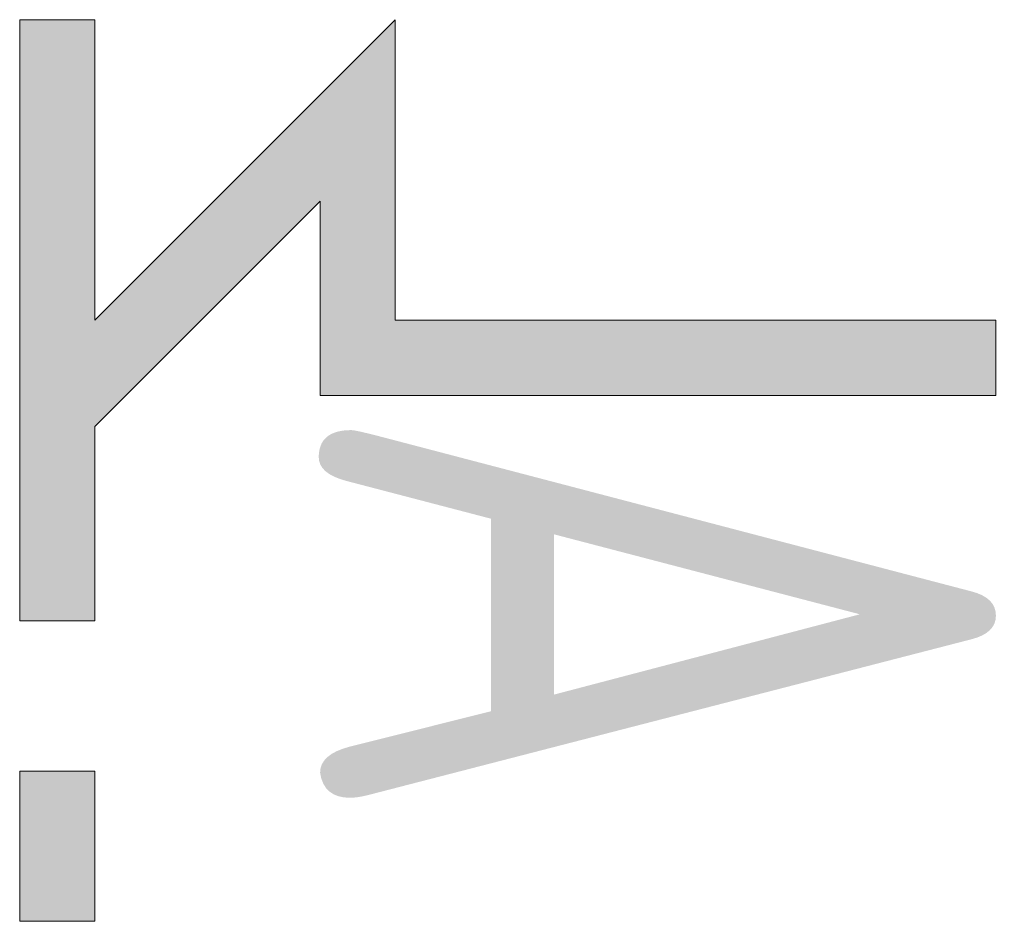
# Model space of a CAD drawing. Header units: millimetres. Extents: x -20688 to 44066, y -7315 to 67290.
# Tile 59 of 75: x 8742 to 9033, y 62008 to 62275. Entities that reach past the tile are written whole.
import ezdxf
from ezdxf.enums import TextEntityAlignment as Align

# ---------------------------------------------------------------- set-up
doc = ezdxf.new("R2010")
doc.units = ezdxf.units.MM
doc.layers.add('VZT_50 POPIS - OBECNE', color=7, linetype='Continuous', lineweight=13)
doc.styles.add('EVORA_125', font='isocp.shx', dxfattribs={"width": 0.6, "height": 125})

msp = doc.modelspace()

# ---------------------------------------------------------------- hatches: boundary and pattern name
at = {"layer": 'VZT_50 POPIS - OBECNE'}
h = msp.add_hatch(color=256, dxfattribs=at)
h.dxf.hatch_style = 1
h.paths.add_polyline_path([(9030.74, 62164), (9030.74, 62186.22), (8852.96, 62186.22), (8852.96, 62275.11), (8764.07, 62186.22), (8764.07, 62275.11), (8741.85, 62275.11), (8741.85, 62097.33), (8764.07, 62097.33), (8764.07, 62154.79), (8830.74, 62221.46), (8830.74, 62164)])
h.paths.add_polyline_path([(8764.07, 62008.44), (8764.07, 62052.89), (8741.85, 62052.89), (8741.85, 62008.44)])

# ---------------------------------------------------------------- linework, layer by layer
for points in [[(9030.74, 62186.22), (9030.74, 62164), (8830.74, 62164), (8830.74, 62221.46), (8764.07, 62154.79), (8764.07, 62097.33), (8741.85, 62097.33), (8741.85, 62275.11), (8764.07, 62275.11)], [(8764.07, 62275.11), (8764.07, 62186.22)], [(8764.07, 62186.22), (8852.96, 62275.11), (8852.96, 62186.22), (9030.74, 62186.22)], [(8764.07, 62052.89), (8764.07, 62008.44), (8741.85, 62008.44), (8741.85, 62052.89), (8764.07, 62052.89)]]:
    msp.add_lwpolyline(points, dxfattribs=at)

# ---------------------------------------------------------------- texts
at = {"layer": 'VZT_50 POPIS - OBECNE', "style": 'EVORA_125', "width": 0.8}
msp.add_attdef('A', text='A', height=200, rotation=270, dxfattribs=at).set_placement((8770.74, 62164), align=Align.BOTTOM_LEFT)

doc.saveas('drawing.dxf')
